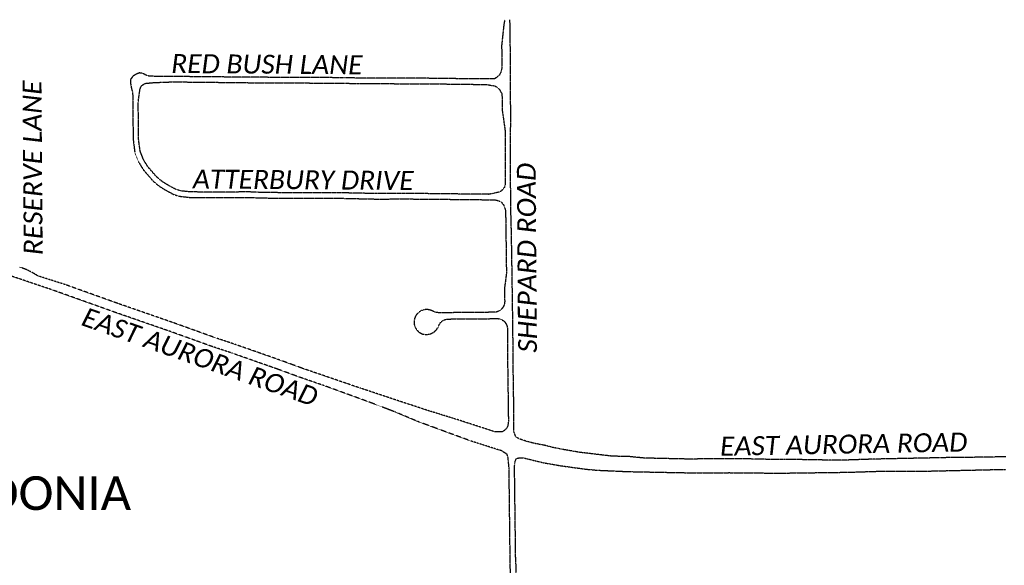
# Model space of a CAD drawing. Extents: x 2234729 to 2254000, y 588345 to 614924.
# Tile 8 of 10: x 2244351 to 2247995, y 600466 to 602484. Entities that reach past the tile are written whole.
import ezdxf

# ---------------------------------------------------------------- set-up
doc = ezdxf.new("R2010")
doc.units = 21
doc.header["$MEASUREMENT"] = 0
doc.linetypes.add('OhDOT_USTN3', pattern=[0.22, 0.165, -0.055])
doc.layers.add('PV_X_EOP', color=7, linetype='OhDOT_USTN3')
doc.layers.add('RW_X_Text', color=7, linetype='Continuous')
doc.styles.add('P_Slanted_Normal', font='calibrii.ttf', dxfattribs={"height": 0.14})
doc.styles.add('P_Straight_Title', font='calibri.ttf', dxfattribs={"height": 0.2})

msp = doc.modelspace()

# ---------------------------------------------------------------- linework, layer by layer
at = {"layer": 'PV_X_EOP'}
for points in [[(2246145.3, 602483.6), (2246142, 602461.8), (2246134.3, 602390.3), (2246134.7, 602304.3), (2246131.4, 602289.5), (2246124.8, 602277.2), (2246108.5, 602265.4), (2246054.8, 602264.6), (2245874.9, 602267), (2245601.6, 602268), (2245547.6, 602269.3), (2245196.2, 602271.1), (2245000, 602273)], [(2246167.1, 602000), (2246166.9, 602058.8), (2246168.7, 602120.4), (2246166.8, 602213.2), (2246166.9, 602346), (2246165.9, 602432.7), (2246165, 602483.9)], [(2245000, 602273), (2244830.2, 602274.6), (2244817.9, 602278.7), (2244806.2, 602285.5), (2244793.4, 602287), (2244781.4, 602282.2), (2244769.7, 602275.1), (2244760.7, 602262.7), (2244760.4, 602250.6), (2244764.3, 602228.5), (2244768.6, 602214.8), (2244770.4, 602041.1), (2244775.7, 602000)], [(2244796, 602000), (2244790.5, 602042.5), (2244789.3, 602180.2), (2244795.9, 602227.6), (2244800.8, 602238.5), (2244808.1, 602244.3), (2244816.6, 602248.6), (2244847.5, 602251.4), (2244916.2, 602254), (2245000, 602253.2)], [(2245000, 602253.2), (2245196.1, 602251), (2245547.3, 602249.1), (2245601.4, 602247.8), (2245874.7, 602246.8), (2246079.5, 602244.2), (2246110.5, 602238.7), (2246125.9, 602226.4), (2246134.5, 602210.4), (2246136.1, 602195), (2246136.4, 602148.3), (2246146.7, 602076.6), (2246147, 602000)], [(2244775.7, 602000), (2244776.5, 601993.5), (2244790.5, 601957.6), (2244808.1, 601928.8), (2244843.3, 601888), (2244865.2, 601869.5), (2244888.3, 601855), (2244919.4, 601838.1), (2244941, 601831), (2244980, 601826.6), (2245000, 601826.5)], [(2245000, 601846.6), (2244981.1, 601846.8), (2244945.3, 601850.8), (2244927.4, 601856.7), (2244898.5, 601872.4), (2244877.1, 601885.8), (2244857.4, 601902.3), (2244824.4, 601940.7), (2244808.6, 601966.5), (2244796.2, 601998.5), (2244796, 602000)], [(2246147, 602000), (2246147.6, 601877.9), (2246144.9, 601863.9), (2246137.6, 601855.3), (2246128, 601846.6), (2246087.2, 601837.9)], [(2248000, 600867.1), (2247984.6, 600866.8), (2247914.3, 600865.2), (2247814.6, 600864.5), (2247512.4, 600858.3), (2247412.6, 600854.9), (2247352.3, 600854.6), (2247178.8, 600857.5), (2247120.9, 600857.4), (2247013.5, 600859.9), (2246916.6, 600859.7), (2246829.9, 600858.4), (2246662.3, 600862.1), (2246608.7, 600867.5), (2246543.2, 600869.2), (2246423.6, 600883.3), (2246365, 600893.3), (2246323.2, 600901.6), (2246294.4, 600909.2), (2246260.1, 600915.5), (2246226.6, 600924), (2246198.9, 600933.2), (2246187.5, 600940.5), (2246181.5, 600954.1), (2246179.6, 600961.7), (2246179.5, 601041.4), (2246176.7, 601224.2), (2246176.2, 601331.7), (2246172, 601615.6), (2246169.5, 601747.3), (2246168, 601782.4), (2246167.1, 602000)], [(2246087.2, 601837.9), (2245851.5, 601840.5), (2245762.8, 601841.1), (2245674.4, 601840.6), (2245523.2, 601843.8), (2245335.5, 601843.7), (2245246.4, 601844.8), (2245195.9, 601846.9), (2245096.2, 601845.9), (2245000, 601846.6)], [(2245000, 601826.5), (2245096.2, 601825.8), (2245195.5, 601826.7), (2245245.8, 601824.6), (2245335.4, 601823.6), (2245523.1, 601823.7), (2245674.1, 601820.4), (2245762.7, 601820.9), (2245851.3, 601820.4), (2246097.7, 601817.8), (2246113.7, 601816.8), (2246123.9, 601813.9), (2246132.7, 601810.1), (2246141.9, 601798), (2246147.9, 601781), (2246149.4, 601746.7), (2246151.3, 601588.4), (2246152, 601546.8)], [(2245000, 601297.3), (2244909.4, 601329.9), (2244703.9, 601401.1), (2244466.8, 601485.8), (2244306.9, 601539.4)], [(2245000, 601333.9), (2244920.9, 601362.3), (2244715.3, 601433.6), (2244521.4, 601503), (2244417.6, 601536.3), (2244395.5, 601549.6), (2244372.3, 601560.7), (2244348.1, 601569.5)], [(2246152, 601546.8), (2246145.2, 601493.2), (2246145.5, 601440.5), (2246144.8, 601434), (2246143.1, 601427.8), (2246140.4, 601421.9), (2246136.8, 601416.5), (2246132.3, 601411.8), (2246127.2, 601407.8), (2246121.4, 601404.8), (2246115.3, 601402.6), (2246108.9, 601401.6), (2245996.3, 601400.6), (2245903.4, 601399.6), (2245894.1, 601400.6), (2245885.1, 601403.1), (2245876.6, 601407.1), (2245869.1, 601409.9), (2245861.3, 601411.4), (2245853.3, 601411.5), (2245845.4, 601410.3), (2245837.9, 601407.7), (2245830.9, 601403.9), (2245824.6, 601398.9), (2245819.3, 601393), (2245815.1, 601386.2), (2245812.1, 601378.8), (2245810.5, 601371), (2245810.1, 601363), (2245811.2, 601355.1), (2245813.6, 601347.5), (2245817.2, 601340.4), (2245822.1, 601334), (2245827.9, 601328.6), (2245834.6, 601324.2), (2245841.9, 601321.1), (2245850.1, 601319.6), (2245858.4, 601319.5), (2245866.7, 601320.8), (2245874.6, 601323.4), (2245881.9, 601327.3), (2245888.5, 601332.4), (2245894.2, 601338.5), (2245898.8, 601345.5), (2245902.1, 601353.1), (2245905, 601358.9), (2245908.9, 601364.2), (2245913.6, 601368.6), (2245919, 601372.2), (2245925, 601374.8), (2245931.3, 601376.3), (2245937.8, 601376.7), (2246013.4, 601377), (2246115.8, 601378.3), (2246122.2, 601378.1), (2246128.5, 601376.7), (2246134.5, 601374.3), (2246140.1, 601371), (2246144.9, 601366.7), (2246149, 601361.7), (2246152.2, 601356.1), (2246154.4, 601350), (2246155.5, 601343.6)], [(2246122.1, 600959.3), (2246107.7, 600959.8), (2245965.8, 601005.8), (2245854.4, 601040.2), (2245611.8, 601120.6), (2245399.5, 601193.2), (2245313.1, 601224.8), (2245149.7, 601282), (2245076.6, 601306.3), (2245000, 601333.9)], [(2246155.5, 601343.6), (2246155.7, 601331.5), (2246156.2, 601224), (2246159.3, 600996.7), (2246157.1, 600981.6), (2246152.4, 600971.7), (2246143.8, 600963.6), (2246137, 600959.8), (2246122.1, 600959.3)], [(2246166, 600473.4), (2246161.8, 600826.3), (2246157.7, 600866.8), (2246154.1, 600876.3), (2246133.8, 600889.2), (2246025.6, 600923.4), (2245926, 600959.7), (2245823.4, 600997.6), (2245740, 601032.7), (2245644.1, 601069.3), (2245476.4, 601130.3), (2245388, 601160.8), (2245301.5, 601192.4), (2245138.6, 601249.5), (2245065.4, 601273.8), (2245000, 601297.3)], [(2246186.5, 600471.1), (2246182.1, 600818.8), (2246182.6, 600840.1), (2246184.9, 600851.5), (2246188.5, 600859.3), (2246192, 600862.2), (2246212.3, 600863.7), (2246286.3, 600845.7), (2246350, 600834.4), (2246443.2, 600821.6), (2246485, 600817.6), (2246601.2, 600812.3), (2246870.6, 600807.1), (2246975.8, 600808.3), (2247159.5, 600806.5), (2247416.3, 600809.9), (2247531.2, 600813.6), (2247673.5, 600813.3), (2247956.8, 600819.7), (2248000, 600820.1)], [(2246167.2, 600420.6), (2246166, 600473.4)], [(2246186.5, 600471.1), (2246187.1, 600409.2)]]:
    msp.add_lwpolyline(points, dxfattribs=at)

# ---------------------------------------------------------------- texts
at = {"layer": 'RW_X_Text', "char_height": 70, "width": 967.418, "attachment_point": 1, "style": 'P_Slanted_Normal'}
for s, insert, rotation in [('RED BUSH LANE', (2244911.6, 602356.9), 359.5865), ('RESERVE LANE', (2244365.6, 601612.4), 90.405), ('SHEPARD ROAD', (2246195.2, 601252), 90.405), ('ATTERBURY DRIVE', (2244991.5, 601929.8), 359.5865), ('EAST AURORA ROAD', (2244597.7, 601421.3), 340.6389), ('EAST AURORA ROAD', (2246941.9, 600940.7), 1)]:
    msp.add_mtext(s, dxfattribs=dict(at, insert=insert, rotation=rotation))
at = {"layer": 'RW_X_Text', "insert": (2243748.2, 600795), "char_height": 125, "width": 1389.774, "attachment_point": 1, "style": 'P_Straight_Title'}
msp.add_mtext('MACEDONIA ', dxfattribs=at)

doc.saveas('drawing.dxf')
